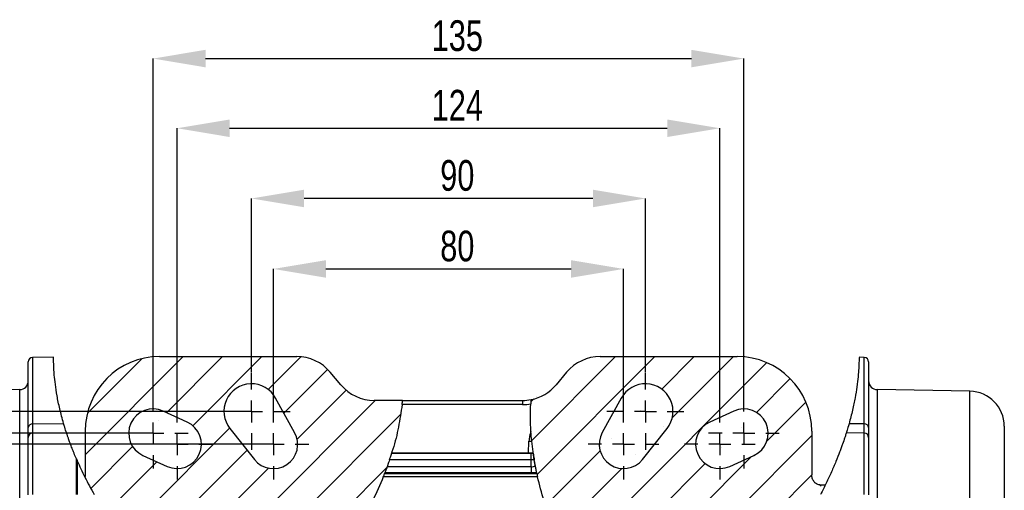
# Model space of a CAD drawing. Header units: millimetres. Extents: x 5 to 589, y 5 to 415.
# Tile 9 of 18: x 362 to 474, y 159 to 212. Entities that reach past the tile are written whole.
import ezdxf

# ---------------------------------------------------------------- set-up
doc = ezdxf.new("R2010")
doc.units = ezdxf.units.MM
doc.header["$PDSIZE"] = -1
doc.linetypes.add('CENTER', pattern=[10.16, 6.35, -1.27, 1.27, -1.27])
for name, color, linetype in [('ASSE', 2, 'CENTER'), ('CONTORNO', 179, 'Continuous'), ('QUOTE', 1, 'Continuous')]:
    doc.layers.add(name, color=color, linetype=linetype)
doc.styles.add('SLDTEXTSTYLE0', font='TXT', dxfattribs={"width": 0.75})
doc.dimstyles.new('SLDDIMSTYLE0', dxfattribs={"dimtxt": 3.5, "dimasz": 6, "dimexe": 0, "dimexo": 0.0625, "dimgap": 0.875, "dimtad": 1, "dimdec": 1, "dimlfac": 2, "dimrnd": 1e-09, "dimzin": 12, "dimdsep": 46, "dimtxsty": 'SLDTEXTSTYLE0', "dimsah": 1, "dimcen": 0.09, "dimadec": 0, "dimazin": 3, "dimtfac": 1, "dimtdec": 3, "dimtofl": 0, "dimtmove": 0, "dimatfit": 3, "dimfxl": 1, "dimfrac": 2, "dimtolj": 1, "dimtzin": 12, "dimarcsym": 0})

# ---------------------------------------------------------------- blocks, each defined once
blk = doc.blocks.new('_D_7')
at = {"layer": 'Defpoints', "color": 0}
for p in [(430.67, 183.82), (390.67, 167.84), (430.67, 167.84)]:
    blk.add_point(p, dxfattribs=at)
at = {"layer": 'QUOTE', "color": 0, "lineweight": -2}
for p, q in [((390.67, 167.91), (390.67, 183.82)), ((396.67, 183.82), (424.67, 183.82)), ((430.67, 167.91), (430.67, 183.82))]:
    blk.add_line(p, q, dxfattribs=at)
at = {"layer": 'QUOTE', "color": 0}
for points in [[(396.67, 184.82), (396.67, 182.82), (390.67, 183.82)], [(424.67, 184.82), (424.67, 182.82), (430.67, 183.82)]]:
    blk.add_solid(points, dxfattribs=at)
at = {"layer": 'QUOTE', "color": 0, "insert": (411.68, 188.19), "char_height": 3.5, "attachment_point": 2, "style": 'SLDTEXTSTYLE0'}
blk.add_mtext('\\A1;80', dxfattribs=at)
blk = doc.blocks.new('_D_8')
at = {"layer": 'Defpoints', "color": 0}
for p in [(388.17, 191.86), (388.17, 171.97), (433.17, 171.97)]:
    blk.add_point(p, dxfattribs=at)
at = {"layer": 'QUOTE', "color": 0, "lineweight": -2}
for p, q in [((388.17, 172.03), (388.17, 191.86)), ((427.17, 191.86), (394.17, 191.86)), ((433.17, 172.03), (433.17, 191.86))]:
    blk.add_line(p, q, dxfattribs=at)
at = {"layer": 'QUOTE', "color": 0}
for points in [[(394.17, 192.86), (394.17, 190.86), (388.17, 191.86)], [(427.17, 192.86), (427.17, 190.86), (433.17, 191.86)]]:
    blk.add_solid(points, dxfattribs=at)
at = {"layer": 'QUOTE', "color": 0, "insert": (411.68, 196.24), "char_height": 3.5, "attachment_point": 2, "style": 'SLDTEXTSTYLE0'}
blk.add_mtext('\\A1;90', dxfattribs=at)
blk = doc.blocks.new('_D_9')
at = {"layer": 'Defpoints', "color": 0}
for p in [(441.67, 199.87), (379.67, 167.84), (441.67, 167.84)]:
    blk.add_point(p, dxfattribs=at)
at = {"layer": 'QUOTE', "color": 0, "lineweight": -2}
for p, q in [((379.67, 167.91), (379.67, 199.87)), ((385.67, 199.87), (435.67, 199.87)), ((441.67, 167.91), (441.67, 199.87))]:
    blk.add_line(p, q, dxfattribs=at)
at = {"layer": 'QUOTE', "color": 0}
for points in [[(385.67, 200.87), (385.67, 198.87), (379.67, 199.87)], [(435.67, 200.87), (435.67, 198.87), (441.67, 199.87)]]:
    blk.add_solid(points, dxfattribs=at)
at = {"layer": 'QUOTE', "color": 0, "insert": (411.68, 204.25), "char_height": 3.5, "attachment_point": 2, "style": 'SLDTEXTSTYLE0'}
blk.add_mtext('\\A1;124', dxfattribs=at)
blk = doc.blocks.new('_D_10')
at = {"layer": 'Defpoints', "color": 0}
for p in [(444.42, 207.82), (376.92, 169.09), (444.42, 169.09)]:
    blk.add_point(p, dxfattribs=at)
at = {"layer": 'QUOTE', "color": 0, "lineweight": -2}
for p, q in [((376.92, 169.16), (376.92, 207.82)), ((382.92, 207.82), (438.42, 207.82)), ((444.42, 169.16), (444.42, 207.82))]:
    blk.add_line(p, q, dxfattribs=at)
at = {"layer": 'QUOTE', "color": 0}
for points in [[(382.92, 208.82), (382.92, 206.82), (376.92, 207.82)], [(438.42, 208.82), (438.42, 206.82), (444.42, 207.82)]]:
    blk.add_solid(points, dxfattribs=at)
at = {"layer": 'QUOTE', "color": 0, "insert": (411.68, 212.19), "char_height": 3.5, "attachment_point": 2, "style": 'SLDTEXTSTYLE0'}
blk.add_mtext('\\A1;135', dxfattribs=at)
blk = doc.blocks.new('SW_CENTERMARKSYMBOL_0')
at = {"layer": 'CONTORNO', "color": 0}
for p, q in [((0, 2.5), (0, 4.03)), ((0, 0), (0, 1.25)), ((-2.5, 0), (-4.03, 0)), ((0, 0), (-1.25, 0)), ((0, 0), (0, -1.25)), ((0, 0), (1.25, 0)), ((2.5, 0), (4.03, 0)), ((0, -2.5), (0, -4.03))]:
    blk.add_line(p, q, dxfattribs=at)
blk = doc.blocks.new('SW_CENTERMARKSYMBOL_1')
at = {"layer": 'CONTORNO', "color": 0}
for p, q in [((0, 2.5), (0, 4.03)), ((0, 0), (0, 1.25)), ((-2.5, 0), (-4.03, 0)), ((0, 0), (-1.25, 0)), ((0, 0), (0, -1.25)), ((0, 0), (1.25, 0)), ((2.5, 0), (4.03, 0)), ((0, -2.5), (0, -4.03))]:
    blk.add_line(p, q, dxfattribs=at)
blk = doc.blocks.new('SW_CENTERMARKSYMBOL_2')
at = {"layer": 'CONTORNO', "color": 0}
for p, q in [((0, 2.5), (0, 4.4)), ((0, 0), (0, 1.25)), ((-2.5, 0), (-4.4, 0)), ((0, 0), (-1.25, 0)), ((0, 0), (0, -1.25)), ((0, 0), (1.25, 0)), ((2.5, 0), (4.4, 0)), ((0, -2.5), (0, -4.4))]:
    blk.add_line(p, q, dxfattribs=at)
blk = doc.blocks.new('SW_CENTERMARKSYMBOL_3')
at = {"layer": 'CONTORNO', "color": 0}
for p, q in [((0, 2.5), (0, 4.03)), ((0, 0), (0, 1.25)), ((-2.5, 0), (-4.03, 0)), ((0, 0), (-1.25, 0)), ((0, 0), (0, -1.25)), ((0, 0), (1.25, 0)), ((2.5, 0), (4.03, 0)), ((0, -2.5), (0, -4.03))]:
    blk.add_line(p, q, dxfattribs=at)
blk = doc.blocks.new('SW_CENTERMARKSYMBOL_4')
at = {"layer": 'CONTORNO', "color": 0}
for p, q in [((0, 2.5), (0, 4.4)), ((0, 0), (0, 1.25)), ((-2.5, 0), (-4.4, 0)), ((0, 0), (-1.25, 0)), ((0, 0), (0, -1.25)), ((0, 0), (1.25, 0)), ((2.5, 0), (4.4, 0)), ((0, -2.5), (0, -4.4))]:
    blk.add_line(p, q, dxfattribs=at)
blk = doc.blocks.new('SW_CENTERMARKSYMBOL_5')
at = {"layer": 'CONTORNO', "color": 0}
for p, q in [((0, 2.5), (0, 4.03)), ((0, 0), (0, 1.25)), ((-2.5, 0), (-4.03, 0)), ((0, 0), (-1.25, 0)), ((0, 0), (0, -1.25)), ((0, 0), (1.25, 0)), ((2.5, 0), (4.03, 0)), ((0, -2.5), (0, -4.03))]:
    blk.add_line(p, q, dxfattribs=at)
blk = doc.blocks.new('SW_CENTERMARKSYMBOL_6')
at = {"layer": 'CONTORNO', "color": 0}
for p, q in [((0, 2.5), (0, 4.03)), ((0, 0), (0, 1.25)), ((-2.5, 0), (-4.03, 0)), ((0, 0), (-1.25, 0)), ((0, 0), (0, -1.25)), ((0, 0), (1.25, 0)), ((2.5, 0), (4.03, 0)), ((0, -2.5), (0, -4.03))]:
    blk.add_line(p, q, dxfattribs=at)
blk = doc.blocks.new('SW_CENTERMARKSYMBOL_7')
at = {"layer": 'CONTORNO', "color": 0}
for p, q in [((0, 2.5), (0, 4.03)), ((0, 0), (0, 1.25)), ((-2.5, 0), (-4.03, 0)), ((0, 0), (-1.25, 0)), ((0, 0), (0, -1.25)), ((0, 0), (1.25, 0)), ((2.5, 0), (4.03, 0)), ((0, -2.5), (0, -4.03))]:
    blk.add_line(p, q, dxfattribs=at)

msp = doc.modelspace()

# ---------------------------------------------------------------- hatches: boundary and pattern name
at = {"linetype": 'Continuous', "lineweight": 18}
h = msp.add_hatch(dxfattribs=at)
h.set_pattern_fill('ANSI31', style=0)
edge = h.paths.add_edge_path(flags=0)
edge.add_line((393.336, 173.817), (377.668, 173.817))
edge.add_arc((377.668, 165.317), 8.5, 90, 180)
edge.add_line((369.168, 165.317), (369.168, 160.339))
edge.add_spline(control_points=[(369.168, 160.339), (369.168, 160.293), (369.166, 160.248), (369.161, 160.202), (369.156, 160.155), (369.149, 160.109), (369.139, 160.063)], knot_values=[0.0013544, 0.0013544, 0.0013544, 0.0013544, 0.0016262, 0.0016262, 0.0016262, 0.0019069, 0.0019069, 0.0019069, 0.0019069], weights=[1, 1, 1, 1, 1, 1, 1], degree=3, periodic=0)
edge.add_spline(control_points=[(369.139, 160.063), (370.742, 156.877), (372.793, 153.89), (375.097, 151.432)], knot_values=[0.1664841, 0.1664841, 0.1664841, 0.1664841, 0.2387966, 0.2387966, 0.2387966, 0.2387966], weights=[1, 1, 1, 1], degree=3, periodic=0)
edge.add_line((375.097, 151.432), (375.288, 151.432))
edge.add_spline(control_points=[(375.288, 151.432), (375.316, 151.432), (375.344, 151.433), (375.373, 151.435), (375.484, 151.445), (375.595, 151.473), (375.698, 151.518), (375.799, 151.563), (375.894, 151.626), (375.975, 151.702), (376.056, 151.778), (376.125, 151.869), (376.176, 151.967)], knot_values=[0, 0, 0, 0, 0.0001697, 0.0001697, 0.0001697, 0.0008493, 0.0008493, 0.0008493, 0.0015235, 0.0015235, 0.0015235, 0.0021981, 0.0021981, 0.0021981, 0.0021981], weights=[1, 1, 1, 1, 1, 1, 1, 1, 1, 1, 1, 1, 1], degree=3, periodic=0)
edge.add_spline(control_points=[(376.176, 151.967), (376.181, 151.976), (376.186, 151.985), (376.19, 151.995), (376.208, 152.032), (376.224, 152.071), (376.237, 152.111)], knot_values=[0.0046519, 0.0046519, 0.0046519, 0.0046519, 0.0047128, 0.0047128, 0.0047128, 0.0049615, 0.0049615, 0.0049615, 0.0049615], weights=[1, 1, 1, 1, 1, 1, 1], degree=3, periodic=0)
edge.add_ellipse((377.168, 151.679), major_axis=(0, 1.18), ratio=0.8473235, start_angle=0, end_angle=68.54182, ccw=False)
edge.add_line((377.168, 152.859), (390.831, 152.859))
edge.add_ellipse((390.821, 151.679), major_axis=(-0.033, -1.18), ratio=0.8472308, start_angle=91.88268, end_angle=181.35163, ccw=False)
edge.add_line((391.822, 151.69), (391.822, 150.197))
edge.add_ellipse((392.822, 150.214), major_axis=(-0.025, -1.414), ratio=0.7070529, start_angle=271.41418, end_angle=360.70709)
edge.add_line((392.809, 148.8), (393.526, 148.8))
edge.add_ellipse((393.514, 150.214), major_axis=(0.025, -1.414), ratio=0.7070529, start_angle=359.29291, end_angle=448.58582)
edge.add_line((394.514, 150.197), (394.514, 151.69))
edge.add_ellipse((395.514, 151.679), major_axis=(0.033, -1.18), ratio=0.8472308, start_angle=178.64837, end_angle=268.11732, ccw=False)
edge.add_line((395.505, 152.859), (399.266, 152.859))
edge.add_spline(control_points=[(399.266, 152.859), (402.535, 157.368), (404.853, 163.234), (405.428, 168.817)], knot_values=[0.4759239, 0.4759239, 0.4759239, 0.4759239, 0.5966528, 0.5966528, 0.5966528, 0.5966528], weights=[1, 1, 1, 1], degree=3, periodic=0)
edge.add_line((405.428, 168.817), (402.195, 168.817))
edge.add_arc((402.195, 173.817), 5, 220, 270, ccw=False)
edge.add_line((398.365, 170.603), (397.167, 172.031))
edge.add_arc((393.336, 168.817), 5, 40, 90)
edge = h.paths.add_edge_path(flags=0)
edge.add_line((388.494, 162.09), (385.701, 165.607))
edge.add_arc((388.168, 167.567), 3.151, 28.91725, 218.46288, ccw=False)
edge.add_line((390.926, 169.091), (393.098, 165.159))
edge.add_arc((390.668, 163.817), 2.776, -141.53712, 28.91725, ccw=False)
edge = h.paths.add_edge_path(flags=0)
edge.add_line((378.067, 167.594), (380.817, 166.344))
edge.add_arc((379.668, 163.817), 2.776, -114.44395, 65.55605, ccw=False)
edge.add_line((378.519, 161.29), (375.769, 162.54))
edge.add_arc((376.918, 165.067), 2.776, 65.55605, 245.55605, ccw=False)
h = msp.add_hatch(dxfattribs=at)
h.set_pattern_fill('ANSI31', style=0)
edge = h.paths.add_edge_path(flags=0)
edge.add_line((424.169, 172.031), (422.971, 170.603))
edge.add_arc((419.141, 173.817), 5, 281.08353, 320, ccw=False)
edge.add_spline(control_points=[(420.102, 168.91), (419.733, 163.52), (421.04, 157.666), (423.386, 152.859)], knot_values=[0.0775933, 0.0775933, 0.0775933, 0.0775933, 0.1949241, 0.1949241, 0.1949241, 0.1949241], weights=[1, 1, 1, 1], degree=3, periodic=0)
edge.add_line((423.386, 152.859), (425.831, 152.859))
edge.add_ellipse((425.821, 151.679), major_axis=(-0.033, -1.18), ratio=0.8472308, start_angle=91.88268, end_angle=181.35163, ccw=False)
edge.add_line((426.822, 151.69), (426.822, 150.197))
edge.add_ellipse((427.822, 150.214), major_axis=(-0.025, -1.414), ratio=0.7070529, start_angle=271.41418, end_angle=360.70709)
edge.add_line((427.809, 148.8), (428.526, 148.8))
edge.add_ellipse((428.514, 150.214), major_axis=(0.025, -1.414), ratio=0.7070529, start_angle=359.29291, end_angle=448.58582)
edge.add_line((429.514, 150.197), (429.514, 151.69))
edge.add_ellipse((430.514, 151.679), major_axis=(0.033, -1.18), ratio=0.8472308, start_angle=178.64837, end_angle=268.11732, ccw=False)
edge.add_line((430.505, 152.859), (444.168, 152.859))
edge.add_ellipse((444.168, 151.679), major_axis=(0, -1.18), ratio=0.8473235, start_angle=111.45818, end_angle=180, ccw=False)
edge.add_spline(control_points=[(445.099, 152.111), (445.112, 152.071), (445.127, 152.033), (445.145, 151.996), (445.15, 151.986), (445.155, 151.976), (445.159, 151.967)], knot_values=[0.0024083, 0.0024083, 0.0024083, 0.0024083, 0.0026545, 0.0026545, 0.0026545, 0.0027178, 0.0027178, 0.0027178, 0.0027178], weights=[1, 1, 1, 1, 1, 1, 1], degree=3, periodic=0)
edge.add_spline(control_points=[(445.159, 151.967), (445.17, 151.946), (445.182, 151.925), (445.195, 151.905), (445.254, 151.809), (445.33, 151.723), (445.418, 151.653), (445.506, 151.582), (445.607, 151.526), (445.714, 151.488), (445.821, 151.451), (445.935, 151.432), (446.048, 151.432)], knot_values=[0, 0, 0, 0, 0.0001429, 0.0001429, 0.0001429, 0.0008253, 0.0008253, 0.0008253, 0.0015127, 0.0015127, 0.0015127, 0.0021998, 0.0021998, 0.0021998, 0.0021998], weights=[1, 1, 1, 1, 1, 1, 1, 1, 1, 1, 1, 1, 1], degree=3, periodic=0)
edge.add_line((446.048, 151.432), (447.573, 151.432))
edge.add_spline(control_points=[(447.573, 151.432), (447.685, 151.432), (447.798, 151.413), (447.903, 151.376), (448.008, 151.339), (448.108, 151.283), (448.195, 151.214), (448.283, 151.144), (448.359, 151.058), (448.418, 150.964), (448.435, 150.937), (448.451, 150.909), (448.465, 150.881)], knot_values=[0, 0, 0, 0, 0.000669, 0.000669, 0.000669, 0.001338, 0.001338, 0.001338, 0.0020077, 0.0020077, 0.0020077, 0.0021958, 0.0021958, 0.0021958, 0.0021958], weights=[1, 1, 1, 1, 1, 1, 1, 1, 1, 1, 1, 1, 1], degree=3, periodic=0)
edge.add_spline(control_points=[(448.465, 150.881), (450.458, 153.336), (452.256, 156.175), (453.717, 159.153)], knot_values=[0.4691483, 0.4691483, 0.4691483, 0.4691483, 0.5355728, 0.5355728, 0.5355728, 0.5355728], weights=[1, 1, 1, 1], degree=3, periodic=0)
edge.add_spline(control_points=[(453.717, 159.153), (453.534, 159.156), (453.351, 159.16), (453.168, 159.164)], knot_values=[0.0335361, 0.0335361, 0.0335361, 0.0335361, 0.0346342, 0.0346342, 0.0346342, 0.0346342], weights=[1, 1, 1, 1], degree=3, periodic=0)
edge.add_line((453.168, 159.164), (453.168, 159.049))
edge.add_spline(control_points=[(453.168, 159.049), (453.168, 159.052), (453.168, 159.056), (453.168, 159.06), (453.166, 159.074), (453.163, 159.087), (453.158, 159.1), (453.154, 159.111), (453.148, 159.122), (453.141, 159.132), (453.133, 159.141), (453.124, 159.15), (453.114, 159.156), (453.106, 159.161), (453.098, 159.164), (453.089, 159.167), (453.085, 159.168), (453.081, 159.169), (453.077, 159.169)], knot_values=[0.0011443, 0.0011443, 0.0011443, 0.0011443, 0.0011665, 0.0011665, 0.0011665, 0.0012501, 0.0012501, 0.0012501, 0.0013227, 0.0013227, 0.0013227, 0.0013959, 0.0013959, 0.0013959, 0.0014491, 0.0014491, 0.0014491, 0.0014743, 0.0014743, 0.0014743, 0.0014743], weights=[1, 1, 1, 1, 1, 1, 1, 1, 1, 1, 1, 1, 1, 1, 1, 1, 1, 1, 1], degree=3, periodic=0)
edge.add_spline(control_points=[(453.077, 159.169), (453.042, 159.173), (453.008, 159.179), (452.974, 159.187), (452.883, 159.209), (452.795, 159.246), (452.715, 159.294), (452.63, 159.346), (452.551, 159.413), (452.484, 159.487), (452.407, 159.573), (452.343, 159.672), (452.294, 159.776), (452.236, 159.896), (452.198, 160.027), (452.18, 160.16), (452.172, 160.219), (452.168, 160.279), (452.168, 160.339)], knot_values=[0.0089033, 0.0089033, 0.0089033, 0.0089033, 0.0091109, 0.0091109, 0.0091109, 0.0096687, 0.0096687, 0.0096687, 0.0102678, 0.0102678, 0.0102678, 0.0109569, 0.0109569, 0.0109569, 0.0117557, 0.0117557, 0.0117557, 0.0121134, 0.0121134, 0.0121134, 0.0121134], weights=[1, 1, 1, 1, 1, 1, 1, 1, 1, 1, 1, 1, 1, 1, 1, 1, 1, 1, 1], degree=3, periodic=0)
edge.add_line((452.168, 160.339), (452.168, 165.317))
edge.add_arc((443.668, 165.317), 8.5, 0, 90)
edge.add_line((443.668, 173.817), (427.999, 173.817))
edge.add_arc((427.999, 168.817), 5, 90, 140)
edge = h.paths.add_edge_path(flags=0)
edge.add_line((445.567, 162.54), (442.817, 161.29))
edge.add_arc((441.668, 163.817), 2.776, 114.44395, 294.44395, ccw=False)
edge.add_line((440.519, 166.344), (443.269, 167.594))
edge.add_arc((444.418, 165.067), 2.776, -65.55605, 114.44395, ccw=False)
edge = h.paths.add_edge_path(flags=0)
edge.add_line((435.635, 165.607), (432.841, 162.09))
edge.add_arc((430.668, 163.817), 2.776, 151.08275, 321.53712, ccw=False)
edge.add_line((428.238, 165.159), (430.41, 169.091))
edge.add_arc((433.168, 167.567), 3.151, -38.46288, 151.08275, ccw=False)

# ---------------------------------------------------------------- linework, layer by layer
at = {"color": 7}
for p, q in [((362.668, 165.735), (362.668, 173.23)), ((365.565, 173.772), (363.159, 173.73)), ((363.159, 173.73), (363.159, 166.134)), ((377.668, 173.817), (393.336, 173.817)), ((427.999, 173.817), (443.668, 173.817)), ((458.177, 173.73), (457.577, 173.74)), ((458.177, 166.134), (458.177, 173.73)), ((458.668, 173.23), (458.668, 165.735)), ((398.365, 170.603), (397.167, 172.031)), ((424.169, 172.031), (422.971, 170.603)), ((361.685, 170.05), (351.098, 169.865)), ((361.685, 102.584), (361.685, 170.05)), ((470.238, 169.865), (459.65, 170.05)), ((459.65, 170.05), (459.65, 102.584)), ((470.238, 102.769), (470.238, 169.865)), ((393.098, 165.159), (390.926, 169.091)), ((405.428, 168.817), (402.195, 168.817)), ((405.428, 168.817), (419.141, 168.817)), ((419.141, 168.817), (419.141, 168.334)), ((430.41, 169.091), (428.238, 165.159)), ((419.141, 168.334), (405.374, 168.334)), ((380.817, 166.344), (378.067, 167.594)), ((443.269, 167.594), (440.519, 166.344)), ((362.668, 164.601), (362.668, 165.735)), ((363.159, 166.134), (366.706, 166.183)), ((363.159, 166.134), (363.159, 165.101)), ((385.701, 165.607), (388.494, 162.09)), ((432.841, 162.09), (435.635, 165.607)), ((458.177, 166.134), (456.427, 166.158)), ((458.177, 165.101), (458.177, 166.134)), ((458.668, 165.735), (458.668, 164.601)), ((474.168, 165.866), (474.168, 106.768)), ((362.668, 158.051), (362.668, 164.601)), ((363.159, 165.101), (367.021, 165.169)), ((363.159, 165.101), (363.159, 158.078)), ((369.168, 165.317), (369.168, 160.339)), ((452.168, 165.317), (452.168, 160.339)), ((458.177, 165.101), (456.123, 165.137)), ((458.177, 158.078), (458.177, 165.101)), ((458.668, 164.601), (458.668, 158.051)), ((419.821, 162.817), (419.866, 164.186)), ((368.168, 158.082), (368.168, 162.144)), ((375.769, 162.54), (378.519, 161.29)), ((420.13, 162.028), (403.933, 162.028)), ((420.349, 162.817), (404.186, 162.817)), ((404.186, 162.817), (420.13, 162.817)), ((420.13, 162.028), (420.13, 162.817)), ((420.13, 161.241), (420.13, 162.028)), ((420.348, 162.817), (420.348, 162.817)), ((442.817, 161.29), (445.567, 162.54)), ((368.268, 161.914), (368.268, 158.082)), ((420.13, 161.241), (403.659, 161.241)), ((420.849, 160.105), (403.227, 160.105)), ((403.408, 160.567), (403.373, 160.475)), ((403.373, 160.475), (420.767, 160.475)), ((420.747, 160.567), (403.408, 160.567)), ((420.767, 160.475), (420.747, 160.567)), ((453.717, 159.153), (453.168, 159.164)), ((453.168, 159.164), (453.168, 159.049))]:
    msp.add_line(p, q, dxfattribs=at)
for centre, radius, start, end in [((363.168, 173.23), 0.5, 91, 180), ((377.668, 165.317), 8.5, 90, 180), ((393.336, 168.817), 5, 40, 90), ((427.999, 168.817), 5, 90, 140), ((443.668, 165.317), 8.5, 0, 90), ((458.168, 173.23), 0.5, 0, 89), ((361.668, 171.05), 1, 271, 0), ((459.668, 171.05), 1, 180, 269), ((388.168, 167.567), 3.151, 28.91725, 218.46288), ((402.195, 173.817), 5, 220, 270), ((419.141, 173.817), 5, 281.08353, 320), ((433.168, 167.567), 3.151, 321.53712, 151.08275), ((470.168, 165.866), 4, 0, 89), ((419.141, 173.817), 5, 270, 281.08353), ((376.918, 165.067), 2.776, 65.55605, 245.55605), ((419.141, 173.834), 5.5, 270, 279.75616), ((444.418, 165.067), 2.776, 294.44395, 114.44395), ((363.12, 165.679), 0.456, 85.12424, 172.95981), ((379.668, 163.817), 2.776, 245.55605, 65.55605), ((441.668, 163.817), 2.776, 114.44395, 294.44395), ((458.215, 165.679), 0.456, 7.04019, 94.87576), ((363.168, 164.601), 0.5, 90.99625, 179.99642), ((390.668, 163.817), 2.776, 218.46288, 28.91725), ((430.668, 163.817), 2.776, 151.08275, 321.53712), ((458.168, 164.601), 0.5, 0.00358, 89.00375), ((420.773, 191.498), 27.327, 268.09786, 268.76596), ((420.129, 162.244), 1.003, 270.03069, 297.31728)]:
    msp.add_arc(centre, radius, start, end, dxfattribs=at)
msp.add_ellipse((419.242, 136.317), major_axis=(0.87, 25), ratio=0.0103263, start_param=6.0379793, end_param=6.2057682, dxfattribs=at)
for points, knots in [([(366.706, 166.183), (366.55, 166.752), (366.237, 167.892), (365.942, 169.374), (365.743, 170.672), (365.621, 171.871), (365.566, 172.875), (365.558, 173.539), (365.568, 173.805), (365.566, 173.757), (365.565, 173.75)], [0, 0, 0, 0, 0.1217177, 0.2439053, 0.3661485, 0.4879424, 0.6498058, 0.8121333, 0.9740093, 1, 1, 1, 1]), ([(457.577, 173.711), (457.575, 173.693), (457.572, 173.659), (457.571, 173.194), (457.548, 172.512), (457.478, 171.569), (457.346, 170.434), (457.135, 169.139), (456.851, 167.746), (456.568, 166.687), (456.427, 166.158)], [0, 0, 0, 0, 0.1421206, 0.2716337, 0.4016209, 0.5315863, 0.6610694, 0.7739958, 0.887096, 1, 1, 1, 1]), ([(405.374, 168.334), (405.382, 168.399), (405.389, 168.461), (405.402, 168.578), (405.408, 168.631), (405.423, 168.765), (405.428, 168.817), (405.428, 168.817)], [0, 0, 0, 0, 0.25, 0.25, 0.5, 0.5, 1, 1, 1, 1]), ([(420.102, 168.91), (420.102, 168.91), (420.101, 168.897), (420.098, 168.846), (420.095, 168.809), (420.087, 168.672), (420.079, 168.545), (420.073, 168.414)], [0, 0, 0, 0, 0.25, 0.25, 0.5, 0.5, 1, 1, 1, 1]), ([(405.374, 168.334), (405.244, 167.482), (404.983, 165.772), (404.563, 163.94), (404.226, 162.989), (404.179, 162.856)], [0, 0, 0, 0, 0.4607396, 0.9247232, 1, 1, 1, 1]), ([(367.021, 165.169), (367.018, 165.177), (366.988, 165.269), (366.905, 165.53), (366.871, 165.636), (366.796, 165.883), (366.753, 166.024), (366.706, 166.183)], [0, 0, 0, 0, 0.5, 0.5, 0.75, 0.75, 1, 1, 1, 1]), ([(456.427, 166.158), (456.336, 165.837), (456.262, 165.589), (456.182, 165.327), (456.161, 165.259), (456.132, 165.167), (456.124, 165.141), (456.123, 165.137)], [0, 0, 0, 0, 0.5, 0.5, 0.75, 0.75, 1, 1, 1, 1]), ([(368.168, 162.144), (367.976, 162.59), (367.811, 162.997), (367.597, 163.547), (367.531, 163.72), (367.412, 164.042), (367.359, 164.188), (367.264, 164.453), (367.223, 164.571), (367.17, 164.725), (367.154, 164.773), (367.124, 164.861), (367.11, 164.902), (367.049, 165.082), (367.024, 165.159), (367.021, 165.169)], [0, 0, 0, 0, 0.25, 0.25, 0.375, 0.375, 0.5, 0.5, 0.625, 0.625, 0.6875, 0.6875, 0.75, 0.75, 1, 1, 1, 1]), ([(420.096, 165.291), (420.026, 165.115), (419.971, 164.933), (419.895, 164.564), (419.873, 164.377), (419.866, 164.186)], [0, 0, 0, 0, 0.5, 0.5, 1, 1, 1, 1]), ([(456.123, 165.137), (456.12, 165.129), (456.103, 165.073), (456.054, 164.921), (456.034, 164.859), (455.986, 164.711), (455.958, 164.625), (455.863, 164.339), (455.785, 164.108), (455.643, 163.703), (455.591, 163.558), (455.479, 163.253), (455.42, 163.094), (455.231, 162.594), (455.089, 162.234), (454.773, 161.464), (454.602, 161.064), (454.327, 160.446), (454.232, 160.237), (454.035, 159.812), (453.933, 159.597), (453.62, 158.95), (453.402, 158.517), (453.174, 158.082)], [0, 0, 0, 0, 0.125, 0.125, 0.1875, 0.1875, 0.25, 0.25, 0.375, 0.375, 0.4375, 0.4375, 0.5, 0.5, 0.625, 0.625, 0.75, 0.75, 0.8125, 0.8125, 0.875, 0.875, 1, 1, 1, 1]), ([(420.672, 160.93), (420.622, 161.189), (420.497, 161.828), (420.322, 162.935), (420.23, 163.763), (420.185, 164.178)], [0, 0, 0, 0, 0.2542997, 0.6267773, 1, 1, 1, 1]), ([(368.168, 162.144), (368.168, 162.144), (368.17, 162.139), (368.176, 162.126), (368.179, 162.118), (368.19, 162.093), (368.198, 162.074), (368.225, 162.011), (368.246, 161.965), (368.268, 161.914)], [0, 0, 0, 0, 0.125, 0.125, 0.25, 0.25, 0.5, 0.5, 1, 1, 1, 1]), ([(403.933, 162.028), (403.898, 161.925), (403.865, 161.828), (403.803, 161.646), (403.774, 161.563), (403.736, 161.457), (403.725, 161.424), (403.704, 161.366), (403.695, 161.341), (403.68, 161.298), (403.674, 161.281), (403.664, 161.254), (403.661, 161.246), (403.659, 161.241)], [0, 0, 0, 0, 0.25, 0.25, 0.5, 0.5, 0.625, 0.625, 0.75, 0.75, 0.875, 0.875, 1, 1, 1, 1]), ([(403.933, 162.028), (403.969, 162.136), (404.002, 162.238), (404.064, 162.43), (404.092, 162.515), (404.137, 162.66), (404.155, 162.717), (404.18, 162.796), (404.186, 162.817), (404.186, 162.817)], [0, 0, 0, 0, 0.25, 0.25, 0.5, 0.5, 0.75, 0.75, 1, 1, 1, 1]), ([(420.348, 162.817), (420.348, 162.816), (420.351, 162.796), (420.362, 162.718), (420.37, 162.662), (420.392, 162.518), (420.405, 162.434), (420.435, 162.242), (420.451, 162.138), (420.47, 162.027)], [0, 0, 0, 0, 0.25, 0.25, 0.5, 0.5, 0.75, 0.75, 1, 1, 1, 1]), ([(420.589, 161.353), (420.588, 161.36), (420.584, 161.382), (420.571, 161.452), (420.562, 161.499), (420.54, 161.62), (420.528, 161.69), (420.5, 161.848), (420.485, 161.935), (420.47, 162.027)], [0, 0, 0, 0, 0.25, 0.25, 0.5, 0.5, 0.75, 0.75, 1, 1, 1, 1]), ([(368.268, 161.914), (368.528, 161.321), (368.819, 160.699), (369.306, 159.73), (369.478, 159.4), (369.834, 158.741), (370.018, 158.411), (370.208, 158.082)], [0, 0, 0, 0, 0.5, 0.5, 0.75, 0.75, 1, 1, 1, 1]), ([(403.659, 161.241), (403.635, 161.175), (403.587, 161.043), (403.493, 160.785), (403.407, 160.566), (403.39, 160.521)], [0, 0, 0, 0, 0.4432573, 0.8865096, 1, 1, 1, 1]), ([(420.748, 160.564), (420.738, 160.61), (420.688, 160.842), (420.631, 161.134), (420.603, 161.28), (420.589, 161.353)], [0, 0, 0, 0, 0.10936906, 0.55471641, 1, 1, 1, 1]), ([(369.168, 160.339), (369.168, 160.293), (369.166, 160.246), (369.156, 160.154), (369.148, 160.108), (369.139, 160.063)], [0, 0, 0, 0, 0.5, 0.5, 1, 1, 1, 1]), ([(403.227, 160.105), (403.247, 160.155), (403.266, 160.201), (403.3, 160.289), (403.316, 160.329), (403.355, 160.43), (403.371, 160.471), (403.373, 160.475)], [0, 0, 0, 0, 0.25, 0.25, 0.5, 0.5, 1, 1, 1, 1]), ([(420.767, 160.475), (420.767, 160.471), (420.776, 160.432), (420.805, 160.299), (420.825, 160.207), (420.849, 160.105)], [0, 0, 0, 0, 0.5, 0.5, 1, 1, 1, 1]), ([(453.077, 159.169), (453.01, 159.176), (452.944, 159.192), (452.817, 159.238), (452.756, 159.268), (452.642, 159.341), (452.589, 159.382), (452.492, 159.476), (452.448, 159.527), (452.329, 159.691), (452.269, 159.814), (452.189, 160.07), (452.168, 160.205), (452.168, 160.339)], [0, 0, 0, 0, 0.125, 0.125, 0.25, 0.25, 0.375, 0.375, 0.5, 0.5, 0.75, 0.75, 1, 1, 1, 1]), ([(453.077, 159.169), (453.104, 159.166), (453.129, 159.149), (453.16, 159.104), (453.168, 159.076), (453.168, 159.049)], [0, 0, 0, 0, 0.5, 0.5, 1, 1, 1, 1])]:
    msp.add_open_spline(points, degree=3, knots=knots, dxfattribs=at)
for points in [[(420.096, 165.291), (420.032, 166.327), (420.022, 167.376), (420.073, 168.414)], [(420.185, 164.178), (420.148, 164.548), (420.119, 164.918), (420.096, 165.291)], [(420.13, 162.817), (420.203, 162.817), (420.276, 162.817), (420.348, 162.817)], [(420.47, 162.027), (420.361, 162.028), (420.247, 162.028), (420.13, 162.028)], [(403.227, 160.105), (402.855, 159.175), (402.445, 158.262), (401.994, 157.366)], [(421.592, 157.366), (421.306, 158.269), (421.058, 159.182), (420.849, 160.105)]]:
    msp.add_open_spline(points, degree=3, dxfattribs=at)
at = {"layer": 'QUOTE'}
for p, q in [((388.168, 167.567), (299.102, 167.567)), ((376.918, 165.067), (311.633, 165.067)), ((390.668, 163.817), (323.264, 163.817))]:
    msp.add_line(p, q, dxfattribs=at)

# ---------------------------------------------------------------- block references
at = {"layer": 'ASSE'}
for name, p in [('SW_CENTERMARKSYMBOL_2', (388.168, 167.567)), ('SW_CENTERMARKSYMBOL_4', (433.168, 167.567)), ('SW_CENTERMARKSYMBOL_0', (376.918, 165.067)), ('SW_CENTERMARKSYMBOL_6', (444.418, 165.067)), ('SW_CENTERMARKSYMBOL_1', (379.668, 163.817)), ('SW_CENTERMARKSYMBOL_3', (390.668, 163.817)), ('SW_CENTERMARKSYMBOL_5', (430.668, 163.817)), ('SW_CENTERMARKSYMBOL_7', (441.668, 163.817))]:
    msp.add_blockref(name, p, dxfattribs=at)

# ---------------------------------------------------------------- dimensions: what is measured, and where the dimension line sits
at = {"layer": 'QUOTE'}
for base, p1, p2, picture, middle in [((444.418, 207.817), (376.918, 169.093), (444.418, 169.093), '_D_10', (411.682, 207.817)), ((441.668, 199.872), (379.668, 167.843), (441.668, 167.843), '_D_9', (411.682, 199.872)), ((388.168, 191.864), (433.168, 171.968), (388.168, 171.968), '_D_8', (411.682, 191.864)), ((430.668, 183.817), (390.668, 167.843), (430.668, 167.843), '_D_7', (411.682, 183.817))]:
    dim = msp.add_linear_dim(base=base, p1=p1, p2=p2, dimstyle='SLDDIMSTYLE0', dxfattribs=at)
    dim.commit()
    dim.dimension.update_dxf_attribs({"geometry": picture, "text_midpoint": middle, "dimtype": 160})

doc.saveas('drawing.dxf')
